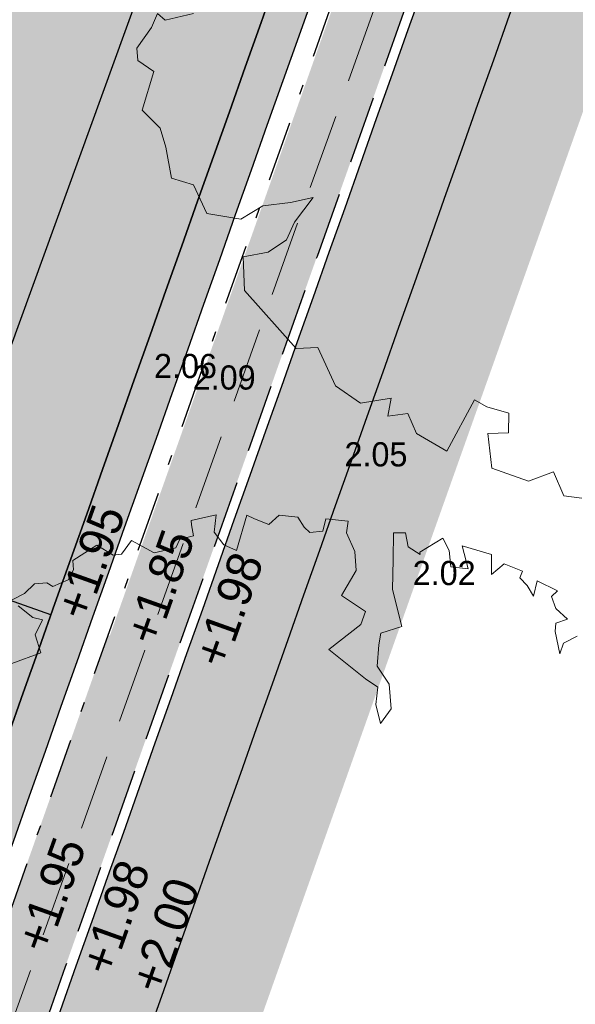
# Model space of a CAD drawing. Header units: metres. Extents: x 134157 to 138734, y 451157 to 455772.
# Tile 77 of 256: x 136397.5 to 136403.01, y 453333.26 to 453343.03. Entities that reach past the tile are written whole.
import ezdxf

# ---------------------------------------------------------------- set-up
doc = ezdxf.new("R2010")
doc.units = ezdxf.units.M
doc.linetypes.add('DASHDOT__G2', pattern=[1.2, 0.6, -0.3, 0, -0.3])
doc.linetypes.add('HIDDEN__G5', pattern=[1.125, 0.75, -0.375])
doc.layers.add('-DR-alg-hulplijnen kantverharding asflast nieuwe fietsstraat', color=7, linetype='Continuous', true_color=0xff9429, plot=False)
for name, color, linetype, lineweight in [('-DR-bs-boom', 253, 'Continuous', 13), ('-DR-nw-mk-taludmarkering', 252, 'Continuous', 0), ('-DR-nw-rio-HWA 125', 170, 'HIDDEN__G5', 13), ('-DR-nw-vh-arc-tegels 300x300x45', 253, 'Continuous', 9)]:
    doc.layers.add(name, color=color, linetype=linetype, lineweight=lineweight)
for name, color, linetype in [('-DR-bs-txt-hoogtemaat', 253, 'Continuous'), ('-DR-nw-txt-hoogtemaat', 2, 'Continuous'), ('-DR-nw-vh-band 10x20 ob', 2, 'HIDDEN__G5'), ('-DR-nw-vh-band 5-20x25', 2, 'DASHDOT__G2'), ('-DR-nw-vh-kantverharding', 3, 'Continuous'), ('-DR-nw-vh-scheiding verhardingen', 1, 'Continuous')]:
    doc.layers.add(name, color=color, linetype=linetype)
doc.layers.add('-DR-nw-gr-arc-gras', color=7, linetype='Continuous', true_color=0xb5d5a4)
doc.layers.add('-DR-nw-vh-arc-asfalt fietsstraat rood', color=7, linetype='Continuous', lineweight=9, true_color=0xdfbfc7)
doc.layers.add('-DR-nw-vh-arc-sbs kf bruinrood rabat halfsteens', color=7, linetype='Continuous', lineweight=9, true_color=0xb88485)
doc.layers.add('-DR-nw-vh-arc-halfverharding stabilizer', color=7, linetype='Continuous', lineweight=9, true_color=0xe2e1c1, transparency=0.1)
doc.layers.add('-DR-nw-vh-kantverharding halfverharding stabilizer', color=7, linetype='Continuous', true_color=0xe2e1c1, transparency=0.1)
doc.styles.add('Drong', font='txt', dxfattribs={"height": 1.8})
pattern_1 = [(115.3356253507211, (136419.7180158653, 453326.2367068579), (-0.2236810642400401, -0.1059037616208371), [0.06, -0.187485]), (205.3356253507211, (136419.7180158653, 453326.2367068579), (0.1059037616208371, -0.22368106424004), [0.06, -0.187485])]

# ---------------------------------------------------------------- blocks, each defined once
blk = doc.blocks.new('Boom bestaand 1')
for points in [[(-0.2543983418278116, 0.3953035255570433), (-0.2532710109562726, 0.3814065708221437), (-0.2457557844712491, 0.3746459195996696), (-0.2660470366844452, 0.3787774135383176), (-0.2728107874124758, 0.3821577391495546), (-0.2716834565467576, 0.3934255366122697), (-0.2848353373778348, 0.3874160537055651), (-0.2964840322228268, 0.3881672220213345), (-0.2987384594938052, 0.3953035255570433), (-0.3145206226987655, 0.3821577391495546), (-0.3028719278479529, 0.3735190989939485), (-0.3141447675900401, 0.3720167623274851), (-0.3231631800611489, 0.3686364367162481), (-0.3276722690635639, 0.3731435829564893), (-0.3404482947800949, 0.3607491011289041), (-0.3359389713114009, 0.3464764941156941), (-0.3526397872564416, 0.353711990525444), (-0.3702979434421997, 0.3325317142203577), (-0.3491079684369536, 0.3290017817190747), (-0.3568775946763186, 0.3155875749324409), (-0.37100416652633, 0.3198237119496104), (-0.3837182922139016, 0.3191176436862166), (-0.3801864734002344, 0.2951135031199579), (-0.3780675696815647, 0.2944074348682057), (-0.3886625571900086, 0.2873474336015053), (-0.4013764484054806, 0.2901714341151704), (-0.4056142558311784, 0.2802872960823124), (-0.3837182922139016, 0.2704032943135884), (-0.3589967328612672, 0.2591071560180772), (-0.3250928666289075, 0.2534590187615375), (-0.327212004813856, 0.2336908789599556), (-0.3180296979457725, 0.228042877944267), (-0.3010777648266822, 0.2188648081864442), (-0.2820069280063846, 0.2223948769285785), (-0.2608169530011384, 0.2153347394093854), (-0.2523411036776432, 0.2012146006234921), (-0.2699992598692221, 0.2040386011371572), (-0.2834196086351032, 0.2118046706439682), (-0.2947208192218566, 0.2047446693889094), (-0.3321562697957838, 0.1849765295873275), (-0.3413385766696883, 0.2202768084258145), (-0.350520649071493, 0.2287488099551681), (-0.3724168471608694, 0.2146288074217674), (-0.3879560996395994, 0.2358089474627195), (-0.4042018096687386, 0.2414569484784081), (-0.4225661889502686, 0.2414569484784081), (-0.4315337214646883, 0.2467254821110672), (-0.4415591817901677, 0.229188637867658), (-0.4324549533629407, 0.2223948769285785), (-0.435986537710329, 0.2110987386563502), (-0.4423434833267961, 0.2082747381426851), (-0.4530205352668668, 0.2066837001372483), (-0.4612717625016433, 0.1920817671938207), (-0.457176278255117, 0.18003446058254), (-0.4670650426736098, 0.170150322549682), (-0.472715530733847, 0.1652082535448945), (-0.4472877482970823, 0.1440281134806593), (-0.4564700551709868, 0.1355561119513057), (-0.4705966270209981, 0.1320260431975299), (-0.4840167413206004, 0.1397921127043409), (-0.4882547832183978, 0.1171998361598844), (-0.4847231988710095, 0.1157878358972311), (-0.4748346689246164, 0.1136699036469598), (-0.4769535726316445, 0.1009617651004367), (-0.4713028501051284, 0.09460769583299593), (-0.4748346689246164, 0.0748395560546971), (-0.4931990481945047, 0.06071941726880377), (-0.4854294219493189, 0.04730521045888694), (-0.4875485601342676, 0.04024520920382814), (-0.5016751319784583, 0.03036107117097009), (-0.4974370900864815, 0.00494493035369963), (-0.4896674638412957, 0.002120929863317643), (-0.4832352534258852, -0.006023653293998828), (-0.4832352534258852, -0.0211265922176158), (-0.4885680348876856, -0.02468023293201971), (-0.4921233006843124, -0.03534115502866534), (-0.4876793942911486, -0.04689045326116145), (-0.4867905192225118, -0.05932826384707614)], [(-0.4796799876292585, -0.05666299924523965), (-0.4645700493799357, -0.04866734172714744), (-0.459237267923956, -0.04156006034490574), (-0.449460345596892, -0.05310935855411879), (-0.4325726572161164, -0.05488624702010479), (-0.4341562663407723, -0.082442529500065)], [(-0.1072582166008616, -0.4238359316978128), (-0.1116481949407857, -0.448814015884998), (-0.1194152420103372, -0.4525269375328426), (-0.1102974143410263, -0.4619780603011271), (-0.09917651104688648, -0.4806846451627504), (-0.0889794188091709, -0.4840821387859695), (-0.07470325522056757, -0.4752485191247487), (-0.04819058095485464, -0.4976722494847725), (-0.02779592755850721, -0.489518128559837), (-0.01080061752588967, -0.4915566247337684), (0.01571205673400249, -0.4976722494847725), (0.02862852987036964, -0.4827231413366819), (0.05582116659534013, -0.4820436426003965), (0.071993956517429, -0.4570290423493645), (0.06901628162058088, -0.4348673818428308), (0.07565379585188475, -0.4119102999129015), (0.07964846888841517, -0.3923569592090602), (0.09273351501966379, -0.4155685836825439), (0.1039107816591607, -0.4277820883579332), (0.107454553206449, -0.4465849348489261), (0.1024933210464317, -0.4680038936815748), (0.1298861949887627, -0.4784885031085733), (0.1932751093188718, -0.4575098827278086), (0.2000920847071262, -0.4399570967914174), (0.2363148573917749, -0.4392229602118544), (0.2586511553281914, -0.4253239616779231), (0.2652219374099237, -0.3991058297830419), (0.2784183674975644, -0.4080994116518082), (0.2832172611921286, -0.3913114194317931), (0.3018123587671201, -0.3913114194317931), (0.326405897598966, -0.3733243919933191), (0.2952141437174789, -0.333752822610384), (0.3048114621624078, -0.3265580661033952), (0.3174374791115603, -0.3112487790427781), (0.3330041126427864, -0.3181641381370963), (0.326405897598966, -0.3349519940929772), (0.3551905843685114, -0.3435858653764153), (0.3780989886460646, -0.3188560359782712), (0.379279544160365, -0.2960093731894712), (0.401676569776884, -0.2960093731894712), (0.4096398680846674, -0.282577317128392)]]:
    blk.add_lwpolyline(points)
blk = doc.blocks.new('*U144')
at = {"layer": '-DR-nw-mk-taludmarkering', "flags": 128}
for points, const_width in [([(-3.417149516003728, 2.48306044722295), (-3.75094889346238, 1.540416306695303)], 0.1), ([(-2.851563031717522, 2.28278082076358), (-3.185362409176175, 1.340136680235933)], 0.1), ([(-2.285976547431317, 2.082501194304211), (-2.619775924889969, 1.139857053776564)], 0.1), ([(-1.720390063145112, 1.882221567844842), (-2.054189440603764, 0.9395774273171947)], 0.1), ([(-3.36801583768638, 1.723069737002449), (-3.468155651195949, 1.440276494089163)], 0.1), ([(-1.154803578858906, 1.681941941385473), (-1.488602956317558, 0.7392978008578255)], 0.1), ([(0.03337993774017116, 0.0942644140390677), (-3.925725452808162, 1.496221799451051)], 0.2), ([(-2.802429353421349, 1.522790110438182), (-2.902569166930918, 1.239996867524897)], 0.1), ([(-0.5892170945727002, 1.481662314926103), (-0.9230164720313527, 0.5390181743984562)], 0.1), ([(-2.236842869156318, 1.322510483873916), (-2.336982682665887, 1.03971724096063)], 0.1), ([(-0.02363061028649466, 1.281382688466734), (-0.3574299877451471, 0.338738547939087)], 0.1), ([(-1.671256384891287, 1.122230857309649), (-1.771396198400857, 0.8394376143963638)], 0.1), ([(-1.105669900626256, 0.9219512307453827), (-1.205809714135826, 0.6391579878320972)], 0.1), ([(-0.5400834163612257, 0.7216716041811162), (-0.640223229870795, 0.4388783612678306)], 0.1), ([(0.02550306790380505, 0.5213919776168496), (-0.07463674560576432, 0.2385987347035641)], 0.1)]:
    blk.add_lwpolyline(points, dxfattribs=dict(at, const_width=const_width))
at = {"layer": '-DR-nw-vh-scheiding verhardingen', "linetype": 'ByBlock', "flags": 128}
for points in [[(0.5006990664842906, 1.413966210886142), (-3.458406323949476, 2.81592359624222)], [(0, 0), (-3.959105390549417, 1.401957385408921)]]:
    blk.add_lwpolyline(points, dxfattribs=at)

msp = doc.modelspace()

# ---------------------------------------------------------------- hatches: boundary and pattern name
at = {"layer": '-DR-nw-gr-arc-gras', "transparency": 33554687}
h = msp.add_hatch(dxfattribs=at)
h.set_pattern_fill('AGR-BOLLEN', color=256, scale=0.1, pattern_type=2)
h.set_pattern_definition(pattern_1)
edge = h.paths.add_edge_path()
edge.add_arc((-7000776.809524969, 3043164.567559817), 7592527.997363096, 340.0567505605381, 340.0572256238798)
edge.add_line((136455.7815594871, 453494.2542758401), (136455.1236032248, 453494.4934109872))
edge.add_arc((380495.2223584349, 364992.5484406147), 259592.3035530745, 160.0666568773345, 160.0804453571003)
edge.add_line((136433.832290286, 453435.7615323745), (136433.813485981, 453435.768343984))
edge.add_line((136433.813485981, 453435.768343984), (136432.1794965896, 453431.2550945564))
edge.add_line((136432.1794965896, 453431.2550945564), (136432.198303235, 453431.2482893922))
edge.add_line((136432.198303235, 453431.2482893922), (136431.6776287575, 453429.8696050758))
edge.add_line((136431.6776287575, 453429.8696050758), (136432.3363505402, 453429.6312341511))
edge.add_line((136432.3363505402, 453429.6312341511), (136434.3092713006, 453435.0765756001))
h = msp.add_hatch(dxfattribs=at)
h.set_pattern_fill('AGR-BOLLEN', color=256, scale=0.1, pattern_type=2)
h.set_pattern_definition(pattern_1)
edge = h.paths.add_edge_path()
edge.add_line((136383.2134454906, 453288.9019834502), (136370.3107921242, 453255.8015622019))
edge.add_line((136370.3107921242, 453255.8015622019), (136371.2564993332, 453255.4863635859))
edge.add_line((136371.2564993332, 453255.4863635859), (136384.1510128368, 453288.5538067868))
edge.add_line((136384.1510128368, 453288.5538067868), (136396.0961381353, 453322.3793146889))
edge.add_arc((144469.9212397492, 450472.5629594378), 8562.015243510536, 160.31249212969, 160.5585073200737, ccw=False)
edge.add_arc((136275.9270339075, 453000.1713109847), 380.646841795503, 69.38656361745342, 69.63257880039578, ccw=False)
edge.add_arc((138171.7297984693, 452736.5348694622), 1867.673052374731, 160.368791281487, 160.6148064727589, ccw=False)
edge.add_arc((136543.2276384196, 453720.0757027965), 379.2681389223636, 249.6101479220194, 249.85616311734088, ccw=False)
edge.add_arc((139775.6477578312, 452174.23586996), 3568.915535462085, 160.2709000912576, 160.5169152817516, ccw=False)
edge.add_line((136416.2303610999, 453379.0067418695), (136415.2888679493, 453379.3437739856))
edge.add_arc((149594.404130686, 448661.5345121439), 13998.09999034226, 160.3038426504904, 160.5498578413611)
edge.add_line((136395.1532065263, 453322.7123011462), (136383.2134454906, 453288.9019834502))
h = msp.add_hatch(dxfattribs=at)
h.set_pattern_fill('AGR-BOLLEN', color=256, scale=0.1, pattern_type=2)
h.set_pattern_definition(pattern_1)
edge = h.paths.add_edge_path()
edge.add_line((136398.3948542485, 453336.9145987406), (136398.3760025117, 453336.9212779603))
edge.add_line((136398.3760025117, 453336.9212779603), (136396.7737873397, 453332.3966510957))
edge.add_line((136396.7737873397, 453332.3966510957), (136396.7926424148, 453332.3899779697))
edge.add_arc((149594.4041398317, 448661.5345083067), 13999.780000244, 160.5102768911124, 160.5498578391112)
edge.add_line((136393.569081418, 453323.2717183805), (136392.3202201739, 453319.7948465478))
edge.add_line((136392.3202201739, 453319.7948465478), (136392.9806538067, 453319.5612542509))
edge.add_line((136392.9806538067, 453319.5612542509), (136394.2102749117, 453323.0452875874))
edge.add_arc((149594.4041308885, 448661.5345120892), 13999.09999055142, 160.3699688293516, 160.5498578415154, ccw=False)
edge.add_line((136408.9108490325, 453364.4663061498), (136408.2710879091, 453364.6967628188))
edge.add_arc((149594.4041402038, 448661.5345090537), 13999.780000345, 160.3699600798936, 160.4906326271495)
at = {"layer": '-DR-nw-vh-arc-asfalt fietsstraat rood', "transparency": 33554687}
h = msp.add_hatch(color=256, dxfattribs=at)
h.dxf.hatch_style = 1
h.paths.add_polyline_path([(136392.9844638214, 453323.4781699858, -0.0007849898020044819), (136407.6878282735, 453364.9070308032), (136403.7367146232, 453366.3314268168, 0.0007852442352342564), (136389.0241510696, 453324.8767131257), (136377.1192577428, 453291.1651317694), (136369.7581975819, 453272.2810941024), (136373.7105919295, 453270.856236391), (136381.0570405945, 453289.7027897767)])
at = {"layer": '-DR-nw-vh-arc-halfverharding stabilizer'}
h = msp.add_hatch(dxfattribs=at)
h.set_pattern_fill('GRAVEL', color=256, scale=0.03)
h.set_pattern_definition([(228.0127875, (0.54864, 0.7619999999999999), (-6.096000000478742, -6.857999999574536), [0.102516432, -10.1491450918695]), (184.969741, (0.4800599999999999, 0.6858), (9.143999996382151, 0.7620000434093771), [0.175921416, -17.41621466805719]), (132.5104471, (0.3048, 0.6705599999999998), (7.620000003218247, -8.381999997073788), [0.124044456, -12.28041683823]), (267.273689, (0.00762, 0.4800599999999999), (0.7620000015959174, 15.23999999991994), [0.160201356, -15.8599312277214]), (292.83365418, (0, 0.32004), (-3.810000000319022, 9.143999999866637), [0.15709011, -15.5519423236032]), (357.2736889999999, (0.06096, 0.17526), (-15.23999999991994, 0.7620000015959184), [0.160201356, -15.8599312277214]), (37.69424047, (0.22098, 0.16764), (-9.905999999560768, -7.620000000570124), [0.211858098, -20.9739345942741]), (72.25532837, (0.38862, 0.29718), (5.334000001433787, 16.76399999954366), [0.200015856, -19.8015769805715]), (121.42956562, (0.4495799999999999, 0.48768), (-6.096000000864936, 9.905999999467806), [0.1607439, -15.9136637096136]), (175.2363583, (0.36576, 0.6248400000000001), (8.381999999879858, -0.7620000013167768), [0.183513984, -8.992181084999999]), (222.3974378, (0.18288, 0.64008), (-9.143999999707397, -8.382000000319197), [0.237323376, -23.4950317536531]), (138.81407483, (0.7619999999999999, 0.47244), (-5.333999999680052, 4.572000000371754), [0.08100136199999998, -8.0191697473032]), (171.4692344, (0.70104, 0.52578), (9.906000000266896, -1.523999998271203), [0.154104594, -15.256391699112]), (225, (0.54864, 0.54864), (-1.06581410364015e-16, -0.7620000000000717), [0.107762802, -0.9698679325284]), (203.19859051, (0.4953, 0.64008), (3.810000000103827, 1.5239999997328), [0.05803239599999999, -5.745186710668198]), (291.80140949, (0.44196, 0.61722), (-0.7620000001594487, 2.285999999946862), [0.082069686, -4.021425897]), (30.96375653, (0.47244, 0.5410200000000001), (2.286000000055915, 1.523999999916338), [0.133295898, -4.309889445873]), (161.56505118, (0.5867399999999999, 0.6096), (1.524000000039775, -0.761999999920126), [0.096386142, -2.3132694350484]), (16.389540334, (0, 0.61722), (7.620000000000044, 2.286000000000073), [0.1350264, -13.3676480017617]), (70.34617594, (0.12954, 0.65532), (-3.048000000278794, -8.381999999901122), [0.113279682, -11.21466470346]), (293.19859051, (0.5867399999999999, 0.7619999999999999), (-1.523999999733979, 3.810000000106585), [0.11606403, -5.687155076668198]), (343.6104596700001, (0.6324599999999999, 0.65532), (-7.620000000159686, 2.285999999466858), [0.1350264, -13.367648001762]), (339.44395478, (0, 0.14478), (-3.809999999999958, 1.524000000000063), [0.1302105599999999, -6.3803202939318]), (294.7751406, (0.12192, 0.09906), (-3.810000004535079, 8.381999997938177), [0.109101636, -10.801078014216]), (66.80140949, (0.59436, 0), (1.523999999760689, 3.810000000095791), [0.11606403, -5.687155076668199]), (17.35402464, (0.64008, 0.10668), (-9.905999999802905, -3.048000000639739), [0.127734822, -12.64571279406]), (69.44395478, (0.22098, 0), (-1.524000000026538, -3.809999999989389), [0.06510527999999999, -6.445425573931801]), (101.309932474, (0.54864, 0), (-0.7620000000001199, 3.048000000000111), [0.03885437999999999, -3.8465984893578]), (165.963756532, (0.5410200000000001, 0.0381), (2.285999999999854, -0.7619999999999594), [0.15709011, -2.9847163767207]), (186.00900596, (0.38862, 0.0762), (7.61999999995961, 0.762000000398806), [0.1455801, -14.4124094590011]), (303.69006753, (0.47244, 0.47244), (-0.7620000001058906, 1.523999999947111), [0.109897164, -2.637532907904]), (353.15722659, (0.5334, 0.3809999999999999), (12.9540000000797, -1.523999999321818), [0.191867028, -18.9948027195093]), (60.9453959, (0.7239, 0.35814), (-3.048000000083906, -5.333999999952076), [0.078452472, -7.766817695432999]), (90, (0.7619999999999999, 0.42672), (-0.7619999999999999, 0.7619999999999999), [0.04572, -0.7162799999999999]), (120.25643716, (0.37338, 0.09906), (3.047999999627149, -5.334000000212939), [0.105860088, -10.48018223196]), (48.01278749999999, (0.32004, 0.1905), (6.096000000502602, 6.857999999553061), [0.205032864, -10.0466286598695]), (0, (0.4572, 0.3429), (0.7619999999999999, 0.7619999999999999), [0.19812, -0.5638799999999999]), (325.3048465, (0.65532, 0.3429), (7.620000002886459, -5.333999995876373), [0.120482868, -11.927795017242]), (254.0546040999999, (0.75438, 0.27432), (-0.761999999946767, -3.048000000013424), [0.110948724, -5.4364950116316]), (207.64597536, (0.7239, 0.16764), (-14.478000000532, -7.619999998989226), [0.18064353, -17.8837393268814]), (175.42607874, (0.5638799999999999, 0.08381999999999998), (-9.905999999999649, 0.7619999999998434), [0.191108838, -18.919753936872])])
edge = h.paths.add_edge_path()
edge.add_line((136391.109334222, 453311.2610998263), (136395.1532065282, 453322.7123011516))
edge.add_arc((149594.4041387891, 448661.5345092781), 13998.09999893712, 160.3699834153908, 160.5498578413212, ccw=False)
edge.add_line((136409.8515333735, 453364.1270044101), (136409.0063594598, 453364.4316984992))
edge.add_arc((149014.4532923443, 448866.8502176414), 13383.77867250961, 160.3637691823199, 160.5519250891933)
edge.add_line((136394.3045680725, 453323.0119889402), (136393.041588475, 453319.4336311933))
edge.add_line((136393.041588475, 453319.4336311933), (136392.2868749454, 453319.70056985))
edge.add_line((136392.2868749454, 453319.70056985), (136391.787185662, 453318.286246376))
edge.add_line((136391.787185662, 453318.286246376), (136392.5416575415, 453318.0198819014))
edge.add_line((136392.5416575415, 453318.0198819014), (136392.1254244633, 453316.841217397))
edge.add_line((136392.1254244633, 453316.841217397), (136390.260695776, 453311.5607876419))
edge.add_line((136390.260695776, 453311.5607876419), (136391.109334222, 453311.2610998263))
at = {"layer": '-DR-nw-vh-arc-sbs kf bruinrood rabat halfsteens', "transparency": 33554687}
h = msp.add_hatch(color=256, dxfattribs=at)
h.dxf.hatch_style = 1
h.paths.add_polyline_path([(136389.0241510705, 453324.8767131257, -0.0007852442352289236), (136403.7367146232, 453366.331426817), (136403.3620742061, 453366.4664865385), (136396.0401783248, 453345.8917408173), (136388.6469784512, 453325.0099077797), (136386.4678348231, 453318.8391361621), (136386.3013415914, 453318.3676703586), (136386.1348483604, 453317.8962045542), (136385.9683551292, 453317.4247387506), (136385.801861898, 453316.9532729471), (136385.6353686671, 453316.4818071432), (136385.4688754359, 453316.0103413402), (136385.3023822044, 453315.5388755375), (136385.1358889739, 453315.0674097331), (136384.9693957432, 453314.5959439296), (136384.8029025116, 453314.124478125), (136384.6364092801, 453313.6530123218), (136384.4699160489, 453313.1815465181), (136384.3034228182, 453312.7100807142), (136384.1369295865, 453312.2386149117), (136383.9693720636, 453311.7641353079), (136384.3466298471, 453311.631181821)])
h = msp.add_hatch(color=256, dxfattribs=at)
h.dxf.hatch_style = 1
h.paths.add_polyline_path([(136407.687828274, 453364.9070308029, 0.0007849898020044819), (136392.9844638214, 453323.4781699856), (136388.3078365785, 453310.2351702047), (136388.685070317, 453310.1022251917), (136389.3177686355, 453311.8937867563), (136393.3616364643, 453323.3449754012, -0.0007849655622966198), (136408.0641248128, 453364.7713740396)])
at = {"layer": '-DR-nw-vh-arc-tegels 300x300x45'}
h = msp.add_hatch(dxfattribs=at)
h.set_pattern_fill('AVH-TEGEL_200X200_HALFST', color=256, scale=2, angle=71, pattern_type=2)
h.set_pattern_definition([(71, (0, 0), (-0.05887645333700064, 0.443321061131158), [0.4, -0.4]), (161, (0, 0), (-0.1302272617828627, -0.3782074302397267), [])])
edge = h.paths.add_edge_path()
edge.add_line((136401.7250042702, 453369.0256480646), (136403.5148012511, 453368.3875163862))
edge.add_line((136403.5148012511, 453368.3875163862), (136403.615550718, 453368.6700930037))
edge.add_line((136403.615550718, 453368.6700930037), (136403.8980505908, 453368.5692603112))
edge.add_arc((149594.4041396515, 448661.5345091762), 14005.19999978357, 160.3508874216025, 160.3610484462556, ccw=False)
edge.add_line((136404.7330192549, 453370.908434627), (136404.1680368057, 453371.1104118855))
edge.add_line((136404.1680368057, 453371.1104118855), (136403.3906654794, 453372.1470803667))
edge.add_line((136403.3906654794, 453372.1470803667), (136403.0586526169, 453371.9511448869))
edge.add_line((136403.0586526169, 453371.9511448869), (136402.9177774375, 453371.5548092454))
edge.add_line((136402.9177774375, 453371.5548092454), (136402.43905716, 453370.2079864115))
edge.add_line((136402.43905716, 453370.2079864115), (136400.6958986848, 453370.8275818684))
edge.add_line((136400.6958986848, 453370.8275818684), (136401.3154941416, 453372.5707403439))
edge.add_line((136401.3154941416, 453372.5707403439), (136403.0586526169, 453371.9511448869))
edge.add_line((136403.0586526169, 453371.9511448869), (136403.3679650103, 453372.1773527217))
edge.add_line((136403.3679650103, 453372.1773527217), (136399.81943648, 453376.9021115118))
edge.add_line((136399.81943648, 453376.9021115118), (136398.377, 453372.898))
edge.add_line((136398.377, 453372.898), (136392.789, 453357.451))
edge.add_line((136392.789, 453357.451), (136391.8831152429, 453355.0668620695))
edge.add_line((136391.8831152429, 453355.0668620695), (136391.5102040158, 453355.1741868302))
edge.add_line((136391.5102040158, 453355.1741868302), (136389.1211152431, 453349.0588620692))
edge.add_line((136389.1211152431, 453349.0588620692), (136388.1498519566, 453346.4660627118))
edge.add_line((136388.1498519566, 453346.4660627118), (136392.323, 453344.983))
edge.add_line((136392.323, 453344.983), (136393.8836929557, 453346.9755459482))
edge.add_arc((149595.5369525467, 448664.7103144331), 14007.40006156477, 160.3760695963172, 160.4717964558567, ccw=False)
edge = h.paths.add_edge_path(flags=16)
edge.add_line((136395.806041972, 453358.0750498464), (136397.3160434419, 453357.5375361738))
edge.add_arc((149925.824551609, 448547.491664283), 14358.17132316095, 160.4272143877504, 160.4715156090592)
edge.add_line((136393.6009498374, 453347.0758271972), (136392.0880040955, 453347.6133754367))
edge.add_arc((149259.7091545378, 448780.4030294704), 13654.12334848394, 160.4116925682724, 160.4582820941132, ccw=False)
edge = h.paths.add_edge_path(flags=0)
edge.add_line((136395.7323685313, 453357.5698702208), (136397.0542071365, 453357.0994483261))
edge.add_arc((149595.5367652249, 448664.7103809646), 14007.79986277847, 160.4284339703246, 160.4713872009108)
edge.add_line((136393.5401481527, 453347.2035543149), (136392.2156833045, 453347.6741354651))
edge.add_arc((149594.4042226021, 448661.5344781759), 14009.20008832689, 160.414641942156, 160.4575938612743, ccw=False)
edge = h.paths.add_edge_path(flags=16)
edge.add_arc((142185.3068175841, 451300.103945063), 6144.39241967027, 160.3789094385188, 160.4202360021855, ccw=False)
edge.add_line((136397.6952452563, 453363.3805854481), (136399.2037123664, 453362.8433838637))
edge.add_arc((199932.0091653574, 430753.6083321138), 67435.85751180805, 160.4110290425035, 160.4147943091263)
edge.add_line((136397.7180542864, 453358.6681941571), (136396.2085412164, 453359.2055339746))
edge = h.paths.add_edge_path(flags=0)
edge.add_arc((134405.0716607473, 454070.0876732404), 2114.331958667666, 340.3657892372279, 340.467577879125)
edge.add_line((136397.728991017, 453363.1814591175), (136399.0490716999, 453362.7113464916))
edge.add_arc((134873.1694235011, 453902.9959977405), 1618.708190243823, 340.3689800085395, 340.5019242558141, ccw=False)
edge.add_line((136397.7913347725, 453359.1722828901), (136396.4699950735, 453359.6425272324))

# ---------------------------------------------------------------- linework, layer by layer
at = {"layer": '-DR-alg-hulplijnen kantverharding asflast nieuwe fietsstraat'}
for points in [[(136615.5574884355, 453953.711278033), (136612.5988155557, 453946.9774368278), (136593.3968481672, 453893.9480587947), (136588.980006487, 453881.7567302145), (136586.9296896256, 453874.6504554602, -0.01588767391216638), (136585.9525370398, 453871.6277406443), (136586.3288476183, 453871.4914783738), (136577.7383367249, 453847.7673755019, 0.004101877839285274), (136569.551446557, 453824.5650928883, -0.004267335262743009), (136561.0217986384, 453800.4168774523), (136429.6486940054, 453438.3572199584, 0.002151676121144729), (136389.0241510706, 453324.8767131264), (136377.1192577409, 453291.1651317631), (136363.7665480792, 453256.9101376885), (136359.0794775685, 453243.6375652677)], [(136615.5574884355, 453953.711278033), (136612.5988155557, 453946.9774368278), (136593.3968481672, 453893.9480587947), (136588.980006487, 453881.7567302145), (136586.9296896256, 453874.6504554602, -0.01588767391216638), (136585.9525370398, 453871.6277406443), (136586.3288476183, 453871.4914783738), (136577.7383367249, 453847.7673755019, 0.004101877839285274), (136569.551446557, 453824.5650928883, -0.004267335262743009), (136561.0217986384, 453800.4168774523), (136429.6486940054, 453438.3572199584, 0.002151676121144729), (136389.0241510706, 453324.8767131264), (136377.1192577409, 453291.1651317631), (136363.7665480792, 453256.9101376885), (136363.728095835, 453256.80125087)], [(136620.467022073, 453951.9335331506), (136618.8898399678, 453946.4661328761, -0.01664357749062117), (136617.8615883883, 453943.301182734), (136595.3671784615, 453881.1791853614, -0.01664357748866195), (136594.1306749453, 453878.0896433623), (136591.8416891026, 453872.87998761, 0.01163646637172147), (136590.9554707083, 453870.7283732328), (136590.605185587, 453869.7904456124), (136590.2290830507, 453869.9266325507), (136581.6874133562, 453846.3374126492, 0.004101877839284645), (136573.5234525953, 453823.2001137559, -0.004267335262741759), (136564.9699280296, 453798.9843013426), (136433.5968233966, 453436.9246438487, 0.002151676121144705), (136392.9844638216, 453323.4781699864), (136381.0570405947, 453289.7027897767), (136367.704330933, 453255.4477957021), (136363.0397903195, 453242.2390221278)], [(136620.467022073, 453951.9335331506), (136618.8898399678, 453946.4661328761, -0.01664357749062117), (136617.8615883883, 453943.301182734), (136595.3671784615, 453881.1791853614, -0.01664357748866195), (136594.1306749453, 453878.0896433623), (136591.8416891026, 453872.87998761, 0.01163646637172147), (136590.9554707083, 453870.7283732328), (136590.605185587, 453869.7904456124), (136590.2290830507, 453869.9266325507), (136581.6874133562, 453846.3374126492, 0.004101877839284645), (136573.5234525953, 453823.2001137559, -0.004267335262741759), (136564.9699280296, 453798.9843013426), (136433.5968233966, 453436.9246438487, 0.002151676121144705), (136392.9844638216, 453323.4781699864), (136381.0570405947, 453289.7027897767), (136367.704330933, 453255.4477957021), (136367.6831793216, 453255.3878998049)]]:
    msp.add_lwpolyline(points, format="xyb", dxfattribs=at)
at = {"layer": '-DR-nw-rio-HWA 125', "flags": 128}
msp.add_lwpolyline([(136393.9482191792, 453323.3519115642), (136404.0640880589, 453351.6598860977)], dxfattribs=at)
at = {"layer": '-DR-nw-vh-band 10x20 ob', "ltscale": 0.9}
msp.add_lwpolyline([(136393.0301461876, 453319.703468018), (136394.2102749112, 453323.0452875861, -0.001068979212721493), (136414.2631114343, 453379.4454112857)], format="xyb", dxfattribs=at)
at = {"layer": '-DR-nw-vh-band 5-20x25'}
msp.add_lwpolyline([(136392.703045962, 453320.8793922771), (136393.550222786, 453323.2783781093, -0.001051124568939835), (136413.2671326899, 453378.7399570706)], format="xyb", dxfattribs=at)
at = {"layer": '-DR-nw-vh-kantverharding'}
for points in [[(136359.0794775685, 453243.6375652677), (136363.7665480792, 453256.9101376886), (136377.1192577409, 453291.1651317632), (136389.0241510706, 453324.8767131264, -0.002151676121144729), (136429.6486940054, 453438.3572199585), (136561.0217986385, 453800.4168774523, 0.004267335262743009), (136569.551446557, 453824.5650928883, -0.004101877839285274), (136577.738336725, 453847.767375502), (136586.3288476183, 453871.4914783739), (136585.9525370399, 453871.6277406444)], [(136363.728095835, 453256.80125087), (136363.7665480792, 453256.9101376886), (136377.1192577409, 453291.1651317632), (136389.0241510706, 453324.8767131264, -0.002151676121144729), (136429.6486940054, 453438.3572199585), (136561.0217986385, 453800.4168774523, 0.004267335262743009), (136569.551446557, 453824.5650928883, -0.004101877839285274), (136577.738336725, 453847.767375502), (136586.3288476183, 453871.4914783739), (136585.9525370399, 453871.6277406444)], [(136363.0397903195, 453242.2390221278), (136367.704330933, 453255.4477957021), (136381.0570405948, 453289.7027897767), (136392.9844638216, 453323.4781699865, -0.002151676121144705), (136433.5968233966, 453436.9246438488), (136564.9699280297, 453798.9843013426, 0.004267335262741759), (136573.5234525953, 453823.2001137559, -0.004101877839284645), (136581.6874133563, 453846.3374126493), (136590.2290830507, 453869.9266325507), (136590.605185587, 453869.7904456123)], [(136367.6831793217, 453255.3878998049), (136367.704330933, 453255.4477957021), (136381.0570405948, 453289.7027897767), (136392.9844638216, 453323.4781699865, -0.002151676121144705), (136433.5968233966, 453436.9246438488), (136564.9699280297, 453798.9843013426, 0.004267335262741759), (136573.5234525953, 453823.2001137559, -0.004101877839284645), (136581.6874133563, 453846.3374126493), (136590.2290830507, 453869.9266325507), (136590.605185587, 453869.7904456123)], [(136392.187695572, 453320.0206781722), (136393.3616364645, 453323.3449754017, -0.002151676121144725), (136433.9728357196, 453436.7882080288), (136565.3459403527, 453798.8478655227, 0.004267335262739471), (136573.9017388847, 453823.0701157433, -0.004101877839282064), (136582.0635158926, 453846.2012257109), (136590.4689986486, 453869.4143430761)], [(136388.645266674, 453325.0050604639, -0.002151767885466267), (136429.2726816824, 453438.4936557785), (136433.4882348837, 453450.1115721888)], [(136393.0411372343, 453319.4342793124), (136394.3045680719, 453323.0119889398, -0.001073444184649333), (136414.4415241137, 453379.6471028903, -0.001073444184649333)]]:
    msp.add_lwpolyline(points, format="xyb", dxfattribs=at)
at = {"layer": '-DR-nw-vh-kantverharding halfverharding stabilizer'}
msp.add_lwpolyline([(136370.2625884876, 453255.6779007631), (136383.2134454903, 453288.9019834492), (136395.1532065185, 453322.7123011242, -0.001073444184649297), (136415.2888679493, 453379.3437739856), (136415.7944574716, 453380.7558907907, -0.001051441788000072), (136435.7588942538, 453436.1401378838), (136510.2738295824, 453641.50067982)], format="xyb", dxfattribs=at)
at = {"flags": 128}
msp.add_lwpolyline([(136362.2470967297, 453242.8009988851), (136598.8049366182, 453895.2239131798)], dxfattribs=at)

# ---------------------------------------------------------------- block references
at = {"layer": '-DR-bs-boom', "rotation": 293.3958673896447}
for p, xscale, yscale in [((136404.1889999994, 453343.8950000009), 11.5, 11.5), ((136400.1520000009, 453332.6160000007), 11, 11)]:
    msp.add_blockref('Boom bestaand 1', p, dxfattribs=dict(at, xscale=xscale, yscale=yscale))
at = {"layer": '-DR-nw-mk-taludmarkering'}
msp.add_blockref('*U144', (136397.3095617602, 453335.707682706), dxfattribs=at)

# ---------------------------------------------------------------- texts
at = {"layer": '-DR-bs-txt-hoogtemaat', "color": 253, "char_height": 0.24, "attachment_point": 7, "style": 'Drong'}
for s, insert in [('2.06', (136398.833, 453339.4679999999, 2.061)), ('2.09', (136399.217, 453339.3539999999, 2.09)), ('2.05', (136400.723, 453338.591, 2.049)), ('2.02', (136401.4, 453337.413, 2.019))]:
    msp.add_mtext(s, dxfattribs=dict(at, insert=insert))
at = {"layer": '-DR-nw-txt-hoogtemaat', "style": 'Drong'}
for s, p in [('+1.95', (136398.1662246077, 453337.0471693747)), ('+1.85', (136398.8562173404, 453336.800600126)), ('+1.98', (136399.5372981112, 453336.574434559)), ('+1.95', (136397.777830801, 453333.7456993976)), ('+1.98', (136398.4132128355, 453333.5196368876)), ('+2.00', (136398.9069154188, 453333.3432120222))]:
    msp.add_text(s, height=0.34, rotation=70.33562535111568, dxfattribs=at).set_placement(p)

doc.saveas('drawing.dxf')
